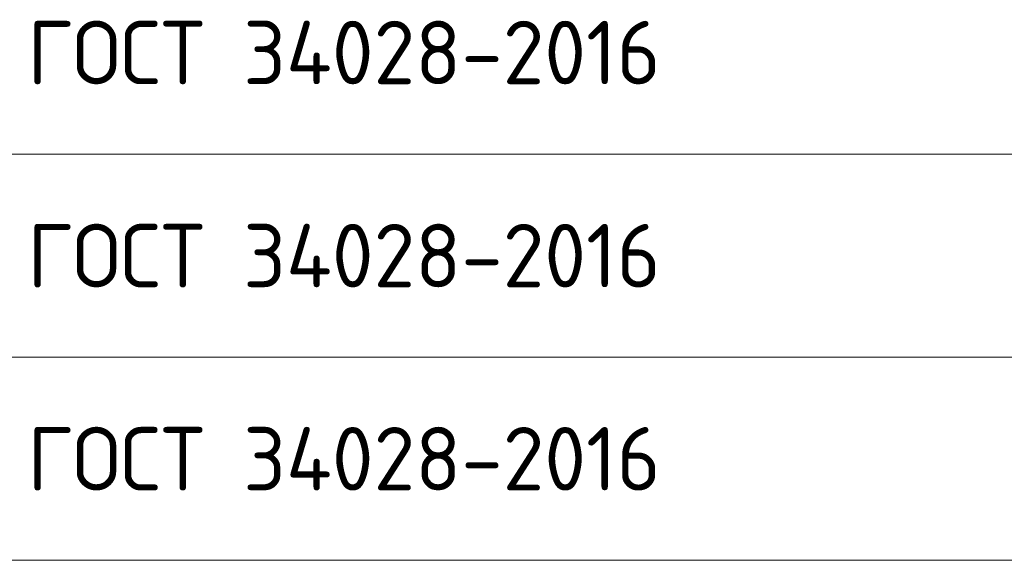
# Model space of a CAD drawing. Header units: metres. Extents: x -38 to 97, y -15 to 21.
# Tile 170 of 209: x 70.32 to 74.2, y 10.07 to 12.2. Entities that reach past the tile are written whole.
import ezdxf

# ---------------------------------------------------------------- set-up
doc = ezdxf.new("R2010")
doc.units = ezdxf.units.M
doc.styles.add('ISOCPEUR', font='txt')

msp = doc.modelspace()

# ---------------------------------------------------------------- linework, layer by layer
at = {"color": 7, "linetype": 'Continuous', "lineweight": 13, "transparency": 33554687}
for p, q in [((86.4198, 11.6717), (67.9198, 11.6717)), ((86.4198, 10.8717), (67.9198, 10.8717)), ((86.4198, 10.0717), (67.9198, 10.0717))]:
    msp.add_line(p, q, dxfattribs=at)

# ---------------------------------------------------------------- texts
at = {"color": 7, "linetype": 'Continuous', "lineweight": 35, "transparency": 33554687, "char_height": 0.25, "width": 2.743715, "attachment_point": 7, "style": 'ISOCPEUR'}
for insert in [(70.3506, 11.9467), (70.3506, 11.1467), (70.3506, 10.3467)]:
    msp.add_mtext('\\W0.96;ГОСТ 34028-2016', dxfattribs=dict(at, insert=insert))

doc.saveas('drawing.dxf')
